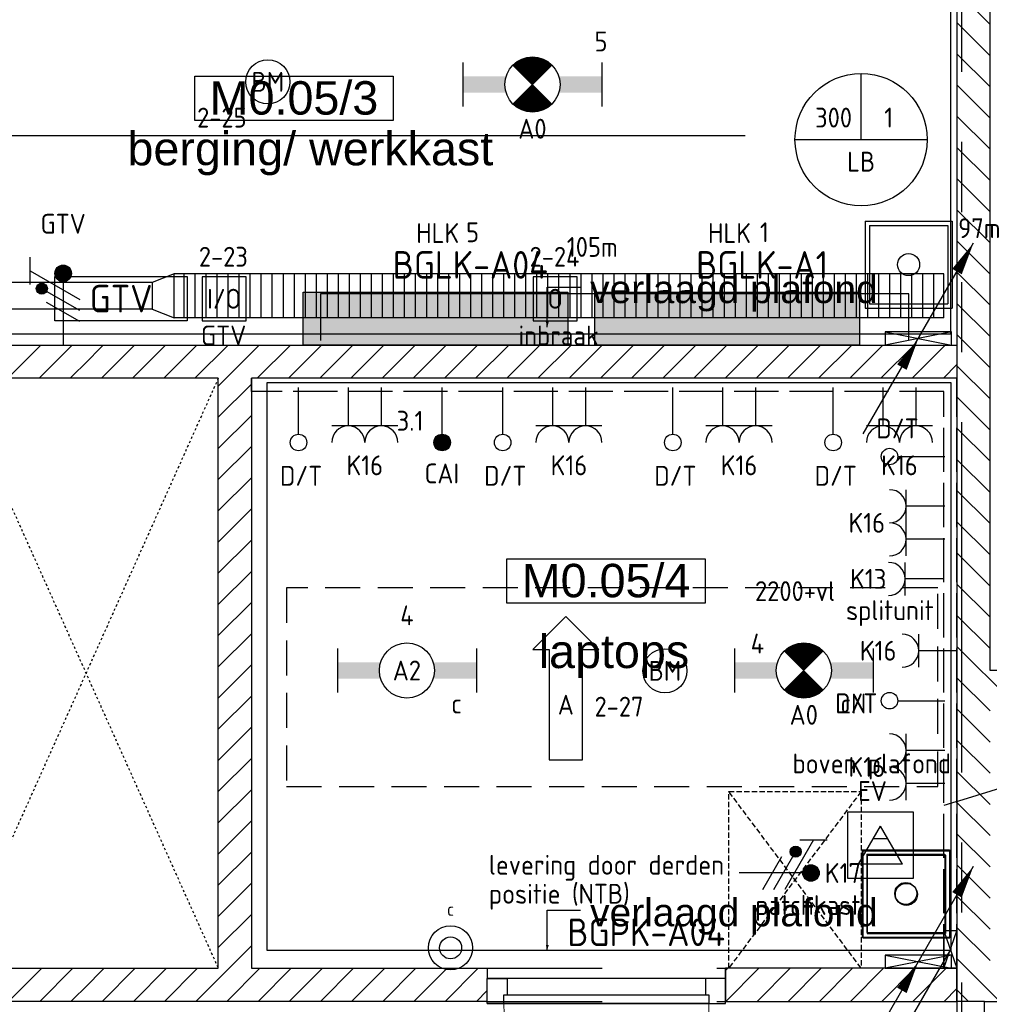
# Model space of a CAD drawing. Header units: millimetres. Extents: x -38031 to 110605, y -22066 to 88711.
# Tile 112 of 116: x 78554 to 82952, y 18387 to 22850. Entities that reach past the tile are written whole.
import ezdxf
from ezdxf.enums import TextEntityAlignment as Align

# ---------------------------------------------------------------- set-up
doc = ezdxf.new("R2010")
doc.units = ezdxf.units.MM
doc.header["$LTSCALE"] = 50
doc.set_wipeout_variables(frame=1)
for name, pattern in [('E_GOOT3', [5, 4, -1]), ('HIDDEN2', [4.7625, 3.175, -1.5875]), ('PHANTOM', [63.5, 31.75, -6.35, 6.35, -6.35, 6.35, -6.35]), ('STYLE_01', [0.41664, 0.20828, -0.20836]), ('STYLE_02', [0.694425, 0.48607, -0.208355])]:
    doc.linetypes.add(name, pattern=pattern)
for name, color, linetype in [('AB$1A---_ATTRIB035', 8, 'Continuous'), ('AL$1A---_ALGEMEEN', 8, 'Continuous'), ('AM$1A---_ARCERING', 8, 'Continuous'), ('AT$1A---_TEKST100', 8, 'Continuous'), ('Bouwkundig', 8, 'Continuous'), ('Data', 4, 'Continuous'), ('EB6511--_ATTRIB', 2, 'Continuous'), ('EL6131--_KG', 3, 'Continuous'), ('EL6131--_KG_ARC', 1, 'Continuous'), ('EL6131--_LB', 3, 'Continuous'), ('EL6131--_WG', 3, 'Continuous'), ('EL6212--', 3, 'Continuous'), ('EL6222--', 3, 'Continuous'), ('EL6311--', 3, 'Continuous'), ('EL6311--nv', 3, 'Continuous'), ('EL6431--', 3, 'Continuous'), ('EL6441--', 3, 'Continuous'), ('EL6511--', 3, 'Continuous'), ('EM6131--', 1, 'Continuous'), ('kabelgoot', 5, 'Continuous'), ('Kastenscheiding', 4, 'PHANTOM'), ('lengte voedingskabels', 3, 'Continuous'), ('LICHT_TEXT018', 1, 'Continuous'), ('NTB', 7, 'Continuous'), ('versterkte strook', 7, 'Continuous'), ('Vloerdoos', 3, 'Continuous'), ('Vloerdoos (1e)', 51, 'Continuous'), ('Vloerdoos OUD', 51, 'Continuous')]:
    doc.layers.add(name, color=color, linetype=linetype)
doc.styles.add('Arial', font='ARIAL.TTF')
doc.styles.add('BURO-018', font='iso.shx', dxfattribs={"height": 90})
doc.styles.add('BURO-025', font='ISO.shx', dxfattribs={"height": 125})
doc.styles.add('NORATT', font='isocp.shx')
doc.styles.get("Standard").update_dxf_attribs({"font": 'iso.shx'})
pattern_1 = [(45, (0, 0), (1.41421356, -1.41421356), [])]

# ---------------------------------------------------------------- blocks, each defined once
blk = doc.blocks.new('111410')
at = {"color": 0, "linetype": 'Continuous'}
for radius in [2, 1]:
    blk.add_circle((0, 3), radius, dxfattribs=at)
at = {"color": 0, "linetype": 'Continuous', "style": 'BURO-018'}
for tag, p in [('E_SLET1', (0, 7)), ('E_GROEP', (0, 0)), ('E_GKAST', (0, 0))]:
    blk.add_attdef(tag, text='', height=1.8, dxfattribs=at).set_placement(p, align=Align.MIDDLE)
at = {"color": 0, "linetype": 'Continuous', "style": 'BURO-018', "flags": 1}
for tag in ['E_MATCODE', 'E_SGROEP']:
    blk.add_attdef(tag, text='', height=1.8, dxfattribs=at).set_placement((0, 0), align=Align.MIDDLE)
blk = doc.blocks.new('111304')
at = {"color": 0, "linetype": 'Continuous'}
for p, q in [((-1.5, 4.5), (1.5, 4.5)), ((0, 1), (0, 4.5))]:
    blk.add_line(p, q, dxfattribs=at)
blk.add_arc((0, 6), 1.5, 180, 0, dxfattribs=at)
at = {"color": 0, "linetype": 'Continuous', "style": 'BURO-018'}
for tag, p in [('E_GKAST', (0, 11.5)), ('E_GROEP', (0, 8.5)), ('E_SGROEP', (4.5, 8.5))]:
    blk.add_attdef(tag, text='', height=1.8, dxfattribs=at).set_placement(p, align=Align.MIDDLE)
at = {"color": 0, "linetype": 'Continuous', "style": 'BURO-018', "flags": 1}
for tag, p in [('E_VERMCODE', (13, 8.5)), ('E_MATCODE', (0, 0))]:
    blk.add_attdef(tag, text='', height=1.8, dxfattribs=at).set_placement(p, align=Align.MIDDLE)
blk = doc.blocks.new('DOORVOERDOOS')
at = {"layer": 'Vloerdoos'}
for p, q in [((-55, 395), (-55, 0)), ((-55, 395), (340, 395)), ((-35, 375), (320, 375)), ((-35, 375), (-35, 20)), ((320, 375), (320, 20)), ((340, 395), (340, 0)), ((-55, 0), (340, 0)), ((-35, 20), (320, 20))]:
    blk.add_line(p, q, dxfattribs=at)
blk.add_circle((142.5, 197.5), 50, dxfattribs=at)
blk = doc.blocks.new('E00112')
at = {"color": 0, "linetype": 'Continuous'}
for p, q in [((0, 1), (-1, 1)), ((-1, 1), (-1, 0)), ((-1, 0), (0, 1)), ((-1, 1), (0, 0)), ((0, 0), (0, 1)), ((-1, 0), (0, 0))]:
    blk.add_line(p, q, dxfattribs=at)
blk = doc.blocks.new('E00107')
at = {"color": 0, "linetype": 'Continuous'}
blk.add_line((-5, -8.66), (5, 8.66), dxfattribs=at)
for points in [[(5, 8.66, 0, 1, 0), (3.5, 6.062, 1, 1, 0)], [(0, 0, 0, 1, 0), (-1.5, -2.598, 1, 1, 0)]]:
    blk.add_lwpolyline(points, format="xyseb", dxfattribs=at)
blk = doc.blocks.new('E00126')
at = {"color": 0, "linetype": 'Continuous'}
for p, q in [((-3, 4.5), (3, 4.5)), ((-1.5, 1), (-1.5, 4.5)), ((1.5, 1), (1.5, 4.5))]:
    blk.add_line(p, q, dxfattribs=at)
for centre in [(-1.5, 6), (1.5, 6)]:
    blk.add_arc(centre, 1.5, 180, 0, dxfattribs=at)
at = {"color": 0, "linetype": 'Continuous', "style": 'BURO-018'}
for tag, p in [('E_GKAST', (0, 11.5)), ('E_GROEP', (0, 8.5)), ('E_SGROEP', (4.5, 8.5))]:
    blk.add_attdef(tag, text='', height=1.8, dxfattribs=at).set_placement(p, align=Align.MIDDLE)
at = {"color": 0, "linetype": 'Continuous', "style": 'BURO-018', "flags": 1}
for tag, p in [('E_VERMCODE', (13, 8.5)), ('E_MATCODE', (0, 0))]:
    blk.add_attdef(tag, text='', height=1.8, dxfattribs=at).set_placement(p, align=Align.MIDDLE)
blk = doc.blocks.new('1115B6630')
at = {"color": 0}
for p, q in [((-6.3, 2), (-6.3, -2)), ((6.3, 2), (6.3, -2))]:
    blk.add_line(p, q, dxfattribs=at)
at = {"color": 0, "linetype": 'Continuous'}
blk.add_circle((0, 0), 2.5, dxfattribs=at)
at = {"color": 0}
for points in [[(-2.5, 0.75), (-6.3, 0.75), (-2.5, -0.75), (-6.3, -0.75)], [(2.5, 0.75), (6.3, 0.75), (2.5, -0.75), (6.3, -0.75)]]:
    blk.add_solid(points, dxfattribs=at)
at = {"color": 0, "linetype": 'Continuous', "style": 'BURO-018'}
for tag, p in [('E_GKAST', (0, 8)), ('E_GROEP', (0, 5)), ('E_SGROEP', (4.5, 5)), ('E_ARMCODE', (0, 0)), ('E_SLET', (4.5, -3))]:
    blk.add_attdef(tag, text='', height=1.8, dxfattribs=at).set_placement(p, align=Align.MIDDLE)
blk = doc.blocks.new('E00018')
at = {"color": 0, "linetype": 'Continuous'}
for p, q in [((-1.768, -1.768), (1.768, 1.768)), ((1.768, -1.768), (-1.768, 1.768))]:
    blk.add_line(p, q, dxfattribs=at)
at = {"color": 0, "linetype": 'Continuous', "const_width": 2.5}
for points in [[(-0.884, 0.884, -0.198912), (0, 1.25, -0.198912), (0.884, 0.884, -1)], [(-0.884, -0.884, 0.198912), (0, -1.25, 0.198912), (0.884, -0.884, 1)]]:
    blk.add_lwpolyline(points, format="xyb", dxfattribs=at)
blk = doc.blocks.new('1115B6630-NO1')
at = {"color": 0}
for p, q in [((-6.3, 2), (-6.3, -2)), ((6.3, 2), (6.3, -2))]:
    blk.add_line(p, q, dxfattribs=at)
at = {"color": 0, "linetype": 'Continuous'}
blk.add_circle((0, 0), 2.5, dxfattribs=at)
at = {"color": 0}
for points in [[(-2.5, 0.75), (-6.3, 0.75), (-2.5, -0.75), (-6.3, -0.75)], [(2.5, 0.75), (6.3, 0.75), (2.5, -0.75), (6.3, -0.75)]]:
    blk.add_solid(points, dxfattribs=at)
at = {"color": 0, "zscale": 50}
blk.add_blockref('E00018', (0, 0), dxfattribs=at)
at = {"color": 0, "linetype": 'Continuous', "style": 'BURO-018'}
for tag, p in [('E_GKAST', (0, 8)), ('E_GROEP', (0, 5)), ('E_SGROEP', (4.5, 5)), ('E_ARMCODE', (0, 0)), ('E_SLET', (4.5, -3))]:
    blk.add_attdef(tag, text='', height=1.8, dxfattribs=at).set_placement(p, align=Align.MIDDLE)
blk = doc.blocks.new('E00103')
at = {"color": 0, "linetype": 'Continuous'}
for p, q in [((0, 6), (0, 12)), ((-6, 6), (6, 6))]:
    blk.add_line(p, q, dxfattribs=at)
blk.add_circle((0, 6), 6, dxfattribs=at)
at = {"color": 0, "linetype": 'Continuous', "style": 'BURO-018'}
for tag, p in [('E_TEXT1', (-2.5, 8)), ('E_TEXT3', (2.5, 8)), ('E_TEXT6', (0, 4))]:
    blk.add_attdef(tag, text='', height=1.8, dxfattribs=at).set_placement(p, align=Align.MIDDLE)
blk = doc.blocks.new('E00139')
at = {"color": 0, "linetype": 'Continuous'}
blk.add_line((0, 5.25), (0, 1), dxfattribs=at)
blk.add_circle((0, 6), 0.75, dxfattribs=at)
at = {"color": 7, "style": 'BURO-018'}
for tag, p in [('E_COMMENT1', (0, 12)), ('E_DCOM1', (0, 9))]:
    blk.add_attdef(tag, text='', height=1.8, dxfattribs=at).set_placement(p, align=Align.MIDDLE)
at = {"color": 0, "style": 'BURO-018'}
blk.add_attdef('E_TEXT1', text='', height=1.8, dxfattribs=at).set_placement((2.5, 6), align=Align.MIDDLE)
at = {"color": 0, "linetype": 'Continuous', "style": 'BURO-018', "flags": 1}
blk.add_attdef('E_MATCODE', text='', height=1.8, dxfattribs=at).set_placement((0, 0), align=Align.MIDDLE)
blk = doc.blocks.new('110802A')
at = {"color": 0, "linetype": 'Continuous'}
blk.add_line((0, 5.25), (0, 1), dxfattribs=at)
at = {"color": 0, "linetype": 'Continuous', "const_width": 0.75}
blk.add_lwpolyline([(-0.375, 6, 1), (0.375, 6, 1)], format="xyb", close=True, dxfattribs=at)
at = {"color": 0, "linetype": 'Continuous'}
blk.add_circle((0, 6), 0.75, dxfattribs=at)
at = {"color": 0, "linetype": 'Continuous', "style": 'BURO-018'}
for tag, p in [('E_TEXT2', (0, 9)), ('E_TEXT1', (3.5, 6))]:
    blk.add_attdef(tag, text='', height=1.8, dxfattribs=at).set_placement(p, align=Align.MIDDLE)
at = {"color": 0, "linetype": 'Continuous', "style": 'BURO-018', "flags": 1}
blk.add_attdef('E_MATCODE', text='', height=1.8, dxfattribs=at).set_placement((0, 0), align=Align.MIDDLE)
blk = doc.blocks.new('E00123')
at = {"color": 0, "linetype": 'Continuous'}
blk.add_circle((0, 0), 2, dxfattribs=at)
at = {"color": 0, "linetype": 'Continuous', "style": 'BURO-018'}
for tag, p in [('E_TEXT1', (0, 4.5)), ('E_TEXT2', (0, 0))]:
    blk.add_attdef(tag, text='', height=1.8, dxfattribs=at).set_placement(p, align=Align.MIDDLE)
at = {"color": 0, "linetype": 'Continuous', "style": 'BURO-018', "flags": 1}
blk.add_attdef('E_MATCODE', (0, 0), '', height=1.8, dxfattribs=at)
blk = doc.blocks.new('1116A4H1200240')
at = {"color": 0}
for p, q in [((-12, -2.4), (-12, 2.4)), ((-12, 2.4), (12, 2.4)), ((12, 2.4), (12, -2.4)), ((12, -2.4), (-12, -2.4))]:
    blk.add_line(p, q, dxfattribs=at)
at = {"color": 0, "linetype": 'Continuous', "style": 'BURO-018'}
for tag, p in [('E_GKAST', (0, 15)), ('E_GROEP', (0, 9)), ('E_SGROEP', (4.5, 9)), ('E_KAST', (0, 6))]:
    blk.add_attdef(tag, text='', height=1.8, dxfattribs=at).set_placement(p, align=Align.MIDDLE)
at = {"color": 0, "linetype": 'Continuous', "style": 'BURO-018', "flags": 1}
blk.add_attdef('E_MATCODE', text='', height=1.8, dxfattribs=at).set_placement((0, 0), align=Align.MIDDLE)
blk = doc.blocks.new('E00078')
at = {"color": 0, "linetype": 'Continuous'}
for p, q in [((-3, 6.482), (-3, 8.982)), ((-3, 7.732), (1.5, 5.134)), ((0, 7.5), (0, 1)), ((1.5, 4.134), (-1.5, 5.866)), ((1.5, 3.134), (-1.5, 4.866))]:
    blk.add_line(p, q, dxfattribs=at)
at = {"color": 0, "const_width": 0.75}
blk.add_lwpolyline([(-0.375, 7.5, 1), (0.375, 7.5, 1)], format="xyb", close=True, dxfattribs=at)
at = {"color": 0, "linetype": 'Continuous', "const_width": 0.5}
blk.add_lwpolyline([(-2.183, 6.116, 1), (-1.683, 6.116, 1)], format="xyb", close=True, dxfattribs=at)
at = {"color": 0, "linetype": 'Continuous'}
for centre, radius in [((0, 7.5), 0.75), ((-1.933, 6.116), 0.5)]:
    blk.add_circle(centre, radius, dxfattribs=at)
at = {"color": 0, "linetype": 'Continuous', "style": 'BURO-018'}
for tag, p in [('E_GKAST', (0, 14)), ('E_GROEP', (0, 11)), ('E_SGROEP', (4.5, 11))]:
    blk.add_attdef(tag, text='', height=1.8, dxfattribs=at).set_placement(p, align=Align.MIDDLE)
at = {"color": 0, "linetype": 'Continuous', "style": 'BURO-018', "flags": 1}
for tag, p in [('E_VERMCODE', (13, 11)), ('E_MATCODE', (0, 0))]:
    blk.add_attdef(tag, text='', height=1.8, dxfattribs=at).set_placement(p, align=Align.MIDDLE)
blk = doc.blocks.new('E-GK-VLP-C87864')
at = {"color": 0, "linetype": 'Continuous'}
for p, q in [((0, 100), (0, -100)), ((100, 60), (0, 100)), ((100, -60), (100, 60)), ((0, -100), (100, -60))]:
    blk.add_line(p, q, dxfattribs=at)
blk = doc.blocks.new('E-GK-GTC-783C')
at = {"color": 0, "linetype": 'Continuous'}
for p, q in [((-0.5, 60), (0.5, 60)), ((-0.5, -60), (0.5, -60))]:
    blk.add_line(p, q, dxfattribs=at)
blk = doc.blocks.new('E-GK-GTC-C83C')
at = {"color": 0, "linetype": 'Continuous'}
for p, q in [((-0.5, 100), (0.5, 100)), ((-0.5, -100), (0.5, -100))]:
    blk.add_line(p, q, dxfattribs=at)
blk = doc.blocks.new('serviceblok model A')
at = {"color": 0}
blk.add_wipeout([(2970, -150), (2970, -4850), (2820, -4850), (1485.2, -4850), (1485.2, -4700), (2820, -4700), (2820, -3500), (1485.2, -3500), (1485.2, -3350), (2820, -3350), (2820, -150)], dxfattribs=at).dxf.layer = 'AL$1A---_ALGEMEEN'
at = {"layer": 'AM$1A---_ARCERING', "linetype": 'Continuous', "lineweight": 5}
h = blk.add_hatch(dxfattribs=at)
h.set_pattern_fill('KALKZANDSTEEN', color=256, style=0, pattern_type=2)
h.set_pattern_definition([(45, (0, 0), (70.7107, -70.7107), [])])
h.paths.add_polyline_path([(145, -3350), (2820, -3350), (2820, -150), (2970, -150), (2970, -3350), (2970, -4850), (2820, -4850), (145, -4850), (-5, -4850), (-5, -3350), (-5, -2280), (145, -2280)])
h.paths.add_polyline_path([(145, -3500), (145, -4700), (2820, -4700), (2820, -3500)], flags=16)
at = {"layer": 'AL$1A---_ALGEMEEN', "color": 0, "flags": 128}
blk.add_lwpolyline([(145, -3350), (2820, -3350), (2820, -150), (2970, -150), (2970, -3350), (2970, -4850), (2820, -4850), (145, -4850), (-5, -4850), (-5, -3350), (-5, -2280), (145, -2280)], close=True, dxfattribs=at)
at = {"color": 0}
blk.add_wipeout([(2970, -4850), (2970, -7045), (-5, -7045), (-5, -6920), (2845, -6920), (2845, -4850)], dxfattribs=at).dxf.layer = 'AL$1A---_ALGEMEEN'
at = {"layer": 'AL$1A---_ALGEMEEN', "color": 0}
blk.add_lwpolyline([(2970, -4850), (2970, -7045), (-5, -7045), (-5, -6920), (2845, -6920), (2845, -4850)], close=True, dxfattribs=at)
blk = doc.blocks.new('tekst 12 pts')
at = {"layer": 'AL$1A---_ALGEMEEN', "color": 0, "style": 'Arial'}
blk.add_attdef('naam_ruimte', text='', height=151.5, dxfattribs=at).set_placement((0, -41.1), align=Align.TOP_CENTER)
at = {"layer": 'AL$1A---_ALGEMEEN', "color": 0, "flags": 1}
for tag, p in [('oppervlakte', (-264.6, -1003)), ('stramiennummer', (-264.6, -1275.7))]:
    blk.add_attdef(tag, p, '', height=151.5, dxfattribs=at)
blk = doc.blocks.new('ruimtenummer')
at = {"layer": 'AL$1A---_ALGEMEEN', "color": 0, "flags": 1}
for tag, p in [('peil', (-450, -397.1)), ('onderdeel', (-450, -669.8))]:
    blk.add_attdef(tag, p, '', height=151.5, dxfattribs=at)
at = {"color": 0}
blk.add_wipeout([(-450, 100), (450, 100), (450, -100), (-450, -100)], dxfattribs=at).dxf.layer = 'AL$1A---_ALGEMEEN'
at = {"layer": 'AL$1A---_ALGEMEEN', "color": 0}
blk.add_lwpolyline([(-450, 100), (450, 100), (450, -100), (-450, -100)], close=True, dxfattribs=at)
at = {"layer": 'AL$1A---_ALGEMEEN', "color": 0, "style": 'Arial'}
blk.add_attdef('ruimtenummer', text='', height=151.5, dxfattribs=at).set_placement((0, 78), align=Align.TOP_CENTER)
blk = doc.blocks.new('32x_hout-mk 874s-p')
at = {"color": 0}
blk.add_wipeout([(0, -1080), (0, 0), (-114, 0), (-114, -1080)], dxfattribs=at).dxf.layer = 'AL$1A---_ALGEMEEN'
at = {"layer": 'AL$1A---_ALGEMEEN', "color": 0}
blk.add_lwpolyline([(0, -1080), (0, 0), (-114, 0), (-114, -1080)], close=True, dxfattribs=at)
at = {"color": 0}
for points in [[(0, -90), (0, 0), (-114, 0), (-114, -90)], [(-114, -990), (0, -990), (0, -1080), (-114, -1080)]]:
    blk.add_wipeout(points, dxfattribs=at).dxf.layer = 'AL$1A---_ALGEMEEN'
at = {"layer": 'AL$1A---_ALGEMEEN', "color": 0}
for points in [[(0, -90), (0, 0), (-114, 0), (-114, -90)], [(-114, -990), (0, -990), (0, -1080), (-114, -1080)]]:
    blk.add_lwpolyline(points, close=True, dxfattribs=at)
at = {"color": 0}
blk.add_wipeout([(-40, -75), (0, -75), (0, -1005), (-40, -1005)], dxfattribs=at).dxf.layer = 'AL$1A---_ALGEMEEN'
at = {"layer": 'AL$1A---_ALGEMEEN', "color": 0, "lineweight": 15}
blk.add_line((0, -75), (930, -75), dxfattribs=at)
at = {"layer": 'AL$1A---_ALGEMEEN', "color": 0}
blk.add_lwpolyline([(-40, -75), (0, -75), (0, -1005), (-40, -1005)], close=True, dxfattribs=at)
at = {"layer": 'AL$1A---_ALGEMEEN', "color": 0, "lineweight": 15}
blk.add_arc((0, -75), 930, 270, 0, dxfattribs=at)
blk = doc.blocks.new('Group-76')
at = {"layer": 'AL$1A---_ALGEMEEN', "color": 0, "linetype": 'STYLE_01'}
for p, q in [((23094, -7350), (21894, -10025)), ((21894, -7350), (23094, -10025))]:
    blk.add_line(p, q, dxfattribs=at)
blk = doc.blocks.new('txt 1_100 verlaagd plafond')
at = {"layer": 'AL$1A---_ALGEMEEN', "color": 0}
for p, q in [((-1830, 0), (-1830, 182.6)), ((-1830, 182.6), (-1680, 182.6))]:
    blk.add_line(p, q, dxfattribs=at)
blk.add_solid([(-1830, 0), (-1836.7, 25), (-1823.3, 25)], dxfattribs=at)
at = {"layer": 'AT$1A---_TEKST100', "insert": (-983.5, 235.8), "char_height": 126.27, "attachment_point": 2, "line_spacing_factor": 0.967741, "style": 'Arial'}
blk.add_mtext('{\\C256;\\lverlaagd plafond}', dxfattribs=at)
blk = doc.blocks.new('200254 W 210e 19-03-2008')
at = {"layer": 'AL$1A---_ALGEMEEN'}
ref = blk.add_blockref('ruimtenummer', (20630.714, 3465.813), dxfattribs=dict(at, xscale=0.02, yscale=0.02, zscale=0.02))
ref.add_attrib('ruimtenummer', 'M0.05/3', dxfattribs={"layer": 'AB$1A---_ATTRIB035', "height": 3.0305, "style": 'Arial'}).set_placement((20630.714, 3467.372), align=Align.TOP_CENTER)
ref = blk.add_blockref('tekst 12 pts', (20632.198, 3463.596), dxfattribs=dict(at, xscale=0.02, yscale=0.02, zscale=0.02))
ref.add_attrib('naam_ruimte', 'berging/ werkkast', dxfattribs={"layer": 'AB$1A---_ATTRIB035', "height": 3.03049, "style": 'Arial'}).set_placement((20632.198, 3462.774), align=Align.TOP_CENTER)
at = {"layer": 'AL$1A---_ALGEMEEN', "xscale": 0.02, "yscale": 0.02, "zscale": 0.02}
blk.add_blockref('txt 1_100 verlaagd plafond', (20690.289, 3445.06), dxfattribs=at)
blk.add_wipeout([(20690.849, 3443.445), (20690.849, 3440.445), (20626.849, 3440.445), (20626.849, 3386.945), (20648.249, 3386.945), (20648.249, 3383.945), (20611.873, 3383.945), (20611.873, 3386.945), (20623.849, 3386.945), (20623.849, 3440.445), (20611.873, 3440.445), (20611.873, 3443.445)]).dxf.layer = 'AL$1A---_ALGEMEEN'
at = {"layer": 'AL$1A---_ALGEMEEN'}
blk.add_lwpolyline([(20556.889, 3479.88), (20556.889, 3444.46), (20690.289, 3444.46), (20690.289, 3477.52), (20624.25, 3477.588), (20624.25, 3474.112), (20603.29, 3474.044), (20603.29, 3477.52), (20576.97, 3477.52), (20576.97, 3472.433), (20566.889, 3472.433), (20566.889, 3479.88)], close=True, dxfattribs=at)
ref = blk.add_blockref('tekst 12 pts', (20659.737, 3418.018), dxfattribs=dict(at, xscale=0.02, yscale=0.02, zscale=0.02))
ref.add_attrib('naam_ruimte', 'laptops', dxfattribs={"layer": 'AB$1A---_ATTRIB035', "height": 3.0305, "style": 'Arial'}).set_placement((20659.737, 3417.196), align=Align.TOP_CENTER)
at = {"layer": 'AL$1A---_ALGEMEEN', "xscale": 0.02, "yscale": 0.02, "zscale": 0.02}
blk.add_blockref('txt 1_100 verlaagd plafond', (20690.289, 3388.56), dxfattribs=at)
blk.add_wipeout([(20611.873, 3443.445), (20611.873, 3440.445), (20599.849, 3440.445), (20599.849, 3386.945), (20611.873, 3386.945), (20611.873, 3383.945), (20596.849, 3383.945), (20596.849, 3443.445)]).dxf.layer = 'AL$1A---_ALGEMEEN'
at = {"layer": 'AM$1A---_ARCERING', "linetype": 'Continuous', "lineweight": 5}
h = blk.add_hatch(dxfattribs=at)
h.set_pattern_fill('KALKZANDSTEEN', color=256, style=0, pattern_type=2)
h.set_pattern_definition(pattern_1)
h.paths.add_polyline_path([(20690.849, 3443.445), (20690.849, 3440.445), (20626.849, 3440.445), (20626.849, 3386.945), (20648.249, 3386.945), (20648.249, 3383.945), (20596.849, 3383.945), (20596.849, 3440.445), (20596.849, 3443.445)])
h.paths.add_polyline_path([(20599.849, 3386.945), (20623.849, 3386.945), (20623.849, 3440.445), (20599.849, 3440.445)], flags=17)
at = {"layer": 'AL$1A---_ALGEMEEN', "flags": 128}
for points in [[(20690.849, 3443.445), (20690.849, 3440.445), (20626.849, 3440.445), (20626.849, 3386.945), (20648.249, 3386.945), (20648.249, 3383.945), (20596.849, 3383.945), (20596.849, 3440.445), (20596.849, 3443.445)], [(20599.849, 3386.945), (20623.849, 3386.945), (20623.849, 3440.445), (20599.849, 3440.445)]]:
    blk.add_lwpolyline(points, close=True, dxfattribs=at)
at = {"layer": 'AL$1A---_ALGEMEEN', "xscale": 0.02, "yscale": 0.02, "zscale": 0.02}
blk.add_blockref('Group-76', (20161.969, 3587.445), dxfattribs=at)
at = {"layer": 'AL$1A---_ALGEMEEN'}
ref = blk.add_blockref('ruimtenummer', (20659.022, 3422.054), dxfattribs=dict(at, xscale=0.02, yscale=0.02, zscale=0.02))
ref.add_attrib('ruimtenummer', 'M0.05/4', dxfattribs={"layer": 'AB$1A---_ATTRIB035', "height": 3.0305, "style": 'Arial'}).set_placement((20659.022, 3423.614), align=Align.TOP_CENTER)
blk.add_wipeout([(20690.849, 3386.945), (20669.849, 3386.945), (20669.849, 3383.945), (20690.849, 3383.945)]).dxf.layer = 'AL$1A---_ALGEMEEN'
at = {"layer": 'AM$1A---_ARCERING', "linetype": 'Continuous', "lineweight": 5}
h = blk.add_hatch(dxfattribs=at)
h.set_pattern_fill('KALKZANDSTEEN', color=256, style=0, pattern_type=2)
h.set_pattern_definition(pattern_1)
h.paths.add_polyline_path([(20690.849, 3386.945), (20669.849, 3386.945), (20669.849, 3383.945), (20690.849, 3383.945)])
at = {"layer": 'AL$1A---_ALGEMEEN', "linetype": 'STYLE_01'}
blk.add_line((20648.249, 3386.945), (20669.849, 3386.945), dxfattribs=at)
at = {"layer": 'AL$1A---_ALGEMEEN'}
for points in [[(20628.289, 3440.06), (20690.289, 3440.06), (20690.289, 3388.56), (20628.289, 3388.56)], [(20690.849, 3386.945), (20669.849, 3386.945), (20669.849, 3383.945), (20690.849, 3383.945)]]:
    blk.add_lwpolyline(points, close=True, dxfattribs=at)
at = {"layer": 'AL$1A---_ALGEMEEN', "xscale": -0.02, "yscale": 0.02, "zscale": 0.02}
blk.add_blockref('serviceblok model A', (20750.249, 3480.945), dxfattribs=at)
at = {"layer": 'AL$1A---_ALGEMEEN', "xscale": 0.02, "yscale": 0.02, "zscale": 0.02, "rotation": 270}
blk.add_blockref('32x_hout-mk 874s-p', (20669.849, 3383.745), dxfattribs=at)
at = {"layer": 'AL$1A---_ALGEMEEN'}
blk.add_line((20669.849, 3383.745), (20669.849, 3386.945), dxfattribs=at)
at = {"layer": 'AL$1A---_ALGEMEEN', "linetype": 'STYLE_01'}
blk.add_line((20648.249, 3383.945), (20669.849, 3383.945), dxfattribs=at)
blk = doc.blocks.new('E-GK-END-C8')
at = {"color": 0, "linetype": 'Continuous'}
blk.add_line((0, 100), (0, -100), dxfattribs=at)
blk = doc.blocks.new('DOORVOERDOOS (1e)')
at = {"layer": 'Vloerdoos OUD'}
for p, q in [((-55, 395), (-55, 0)), ((-55, 395), (340, 395)), ((-35, 375), (320, 375)), ((-35, 375), (-35, 20)), ((320, 375), (320, 20)), ((340, 395), (340, 0)), ((-55, 0), (340, 0)), ((-35, 20), (320, 20))]:
    blk.add_line(p, q, dxfattribs=at)
blk.add_circle((142.5, 197.5), 50, dxfattribs=at)
blk = doc.blocks.new('E00488')
at = {"color": 0}
for p, q in [((3.036, 6.999), (-2.964, 6.999)), ((-2.964, 6.999), (-2.964, 0.999)), ((3.036, 0.999), (3.036, 6.999)), ((-1.696, 1.999), (-1.696, 5.999)), ((-1.696, 5.999), (1.768, 3.999)), ((0.613, 3.333), (0.613, 4.666)), ((-1.696, 1.999), (1.768, 3.999)), ((-2.964, 0.999), (3.036, 0.999))]:
    blk.add_line(p, q, dxfattribs=at)
at = {"color": 0, "linetype": 'Continuous', "style": 'BURO-018', "flags": 1}
blk.add_attdef('E_MATCODE', text='', height=1.8, dxfattribs=at).set_placement((0, 0), align=Align.MIDDLE)
blk = doc.blocks.new('E00098')
at = {"color": 0, "linetype": 'Continuous'}
blk.add_line((0, 0), (-5, -8.66), dxfattribs=at)
blk.add_lwpolyline([(-5, -8.66, 0, 1, 0), (-3.5, -6.062, 1, 1, 0)], format="xyseb", dxfattribs=at)
blk = doc.blocks.new('WZMARK')
at = {"color": 0, "linetype": 'Continuous'}
for p, q in [((0, 0), (3, 3)), ((3, 1.5), (3, 3)), ((13, 1.5), (3, 1.5)), ((13, -1.5), (13, 1.5)), ((0, 0), (3, -3)), ((3, -1.5), (13, -1.5)), ((3, -3), (3, -1.5))]:
    blk.add_line(p, q, dxfattribs=at)
at = {"color": 0, "linetype": 'Continuous', "style": 'BURO-018'}
blk.add_attdef('WZCODE', text='', height=1.8, dxfattribs=at).set_placement((8, 0), align=Align.MIDDLE)
blk = doc.blocks.new('ES020101')
at = {"color": 0}
blk.add_lwpolyline([(-2, -2), (2, -2), (2, 2), (-2, 2)], close=True, dxfattribs=at)
at = {"color": 0, "style": 'NORATT'}
for tag, p in [('NUMMER', (0, 3.5)), ('CODE', (0, 0))]:
    blk.add_attdef(tag, text='', height=1.8, dxfattribs=at).set_placement(p, align=Align.MIDDLE)
at = {"style": 'NORATT'}
for tag, flags, p in [('PANEEL', 9, (-2.5, 2.5)), ('GRP', 8, (-2.5, 0))]:
    blk.add_attdef(tag, text='', height=1.8, dxfattribs=dict(at, flags=flags)).set_placement(p, align=Align.MIDDLE_RIGHT)
at = {"style": 'NORATT', "flags": 9}
blk.add_attdef('M_CODE', text='', height=1.8, dxfattribs=at).set_placement((0, 0), align=Align.MIDDLE_CENTER)
for tag, p in [('FABR', (2.5, -2.5)), ('TYPE', (2.5, -5))]:
    blk.add_attdef(tag, text='', height=1.8, dxfattribs=at).set_placement(p, align=Align.MIDDLE_LEFT)

msp = doc.modelspace()

# ---------------------------------------------------------------- block references
at = {"layer": 'Bouwkundig', "xscale": 50, "yscale": 50, "zscale": 50}
msp.add_blockref('200254 W 210e 19-03-2008', (-951737.5, -150797.3), dxfattribs=at)

# ---------------------------------------------------------------- next in the draw order: hatches: boundary and pattern name
at = {"layer": 'EL6131--_KG_ARC'}
h = msp.add_hatch(dxfattribs=at)
h.set_pattern_fill('BESTAAND', color=256, scale=2, angle=180, style=0, pattern_type=2)
h.set_pattern_definition([(270, (0, 0), (50, -3e-14), [])])
h.paths.add_polyline_path([(82745.3, 21498), (79255.3, 21498), (79255.3, 21698), (82745.3, 21698)])

# ---------------------------------------------------------------- next in the draw order: linework, layer by layer
at = {"layer": 'Data', "linetype": 'STYLE_02'}
for p, q in [((81770.2, 18551.1), (81770.2, 19351.1)), ((81770.2, 19351.1), (82370.2, 19351.1)), ((82370.2, 19351.1), (81770.2, 18551.1)), ((82370.2, 18551.1), (81770.2, 19351.1)), ((82370.2, 19351.1), (82370.2, 18551.1)), ((82370.2, 18551.1), (81770.2, 18551.1))]:
    msp.add_line(p, q, dxfattribs=at)
at = {"layer": 'EL6131--_WG', "linetype": 'E_GOOT3'}
for p, q in [((82805, 21225), (79605, 21225)), ((79605, 21165), (79605, 21225)), ((82805, 18550), (82805, 21225)), ((82745, 21165), (79605, 21165)), ((82745, 18550), (82745, 21165)), ((82745, 18550), (82805, 18550))]:
    msp.add_line(p, q, dxfattribs=at)
at = {"layer": 'EL6212--'}
for points in [[(79839.6, 21615), (81039.6, 21615), (79839.6, 21375), (81039.6, 21375)], [(81162.9, 21615), (82362.9, 21615), (81162.9, 21375), (82362.9, 21375)]]:
    msp.add_solid(points, dxfattribs=at)
at = {"layer": 'EL6511--', "elevation": 1050}
msp.add_lwpolyline([(78714.2, 21485.5), (78714.2, 21685.5), (79314.2, 21685.5), (79314.2, 21485.5), (78714.2, 21485.5)], dxfattribs=at)
at = {"layer": 'EM6131--'}
msp.add_line((82998.1, 19365.5), (82745, 19287.9), dxfattribs=at)
at = {"layer": 'Kastenscheiding'}
msp.add_line((82826.5, 16263.1), (82826.5, 23261.7), dxfattribs=at)
at = {"layer": 'lengte voedingskabels'}
msp.add_lwpolyline([(82586.7, 21396.5), (82586.7, 21607.2), (79919.2, 21607.2), (79919.2, 21396.5)], dxfattribs=at)
at = {"layer": 'LICHT_TEXT018', "linetype": 'HIDDEN2'}
msp.add_lwpolyline([(79764.9, 19374.4), (82718, 19374.4), (82718, 20274.4), (79764.9, 20274.4)], close=True, dxfattribs=at)
at = {"layer": 'versterkte strook'}
msp.add_line((8368.1, 22325), (81845.1, 22325), dxfattribs=at)

# ---------------------------------------------------------------- next in the draw order: block references
at = {"layer": 'EL6131--_KG'}
for name, p, rotation in [('E-GK-VLP-C87864', (79255.3, 21598), 180), ('E-GK-END-C8', (82745.3, 21598), 179.9999999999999)]:
    msp.add_blockref(name, p, dxfattribs=dict(at, rotation=rotation))
for name, p, xscale, rotation in [('E-GK-GTC-C83C', (81000.3, 21598), 3489.958972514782, 179.9999999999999), ('E-GK-GTC-783C', (76780.5, 21598), 4749.571259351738, 180)]:
    msp.add_blockref(name, p, dxfattribs=dict(at, xscale=xscale, rotation=rotation))
at = {"layer": 'EL6131--_LB', "xscale": 60, "yscale": 300, "zscale": 60, "rotation": 270}
for p in [(82480, 21375), (82480, 18550)]:
    msp.add_blockref('E00112', p, dxfattribs=at)
at = {"layer": 'EL6131--_WG', "xscale": 60, "yscale": 170, "zscale": 60}
msp.add_blockref('E00112', (82805, 18550), dxfattribs=at)
at = {"layer": 'EL6212--'}
ref = msp.add_blockref('1116A4H1200240', (80439.6, 21495), dxfattribs=dict(at, xscale=50, yscale=50, zscale=50))
ref.add_attrib('E_KAST', 'BGLK-A04', dxfattribs={"layer": '0', "color": 2, "linetype": 'Continuous', "height": 125, "style": 'BURO-025'}).set_placement((80597.9, 21738.7), align=Align.MIDDLE)
ref.add_attrib('E_GROEP', '5', dxfattribs={"layer": '0', "color": 1, "linetype": 'Continuous', "height": 90, "style": 'BURO-018'}).set_placement((80608.1, 21886.4), align=Align.MIDDLE)
ref.add_attrib('E_GKAST', 'HLK', dxfattribs={"layer": '0', "color": 1, "linetype": 'Continuous', "height": 90, "style": 'BURO-018'}).set_placement((80450.2, 21882.9), align=Align.MIDDLE)
ref = msp.add_blockref('1116A4H1200240', (81762.9, 21495), dxfattribs=dict(at, xscale=50, yscale=50, zscale=50))
ref.add_attrib('E_KAST', 'BGLK-A1', dxfattribs={"layer": '0', "color": 2, "linetype": 'Continuous', "height": 125, "style": 'BURO-025'}).set_placement((81921.3, 21738.7), align=Align.MIDDLE)
ref.add_attrib('E_GROEP', '1', dxfattribs={"layer": '0', "color": 1, "linetype": 'Continuous', "height": 90, "style": 'BURO-018'}).set_placement((81931.5, 21886.4), align=Align.MIDDLE)
ref.add_attrib('E_GKAST', 'HLK', dxfattribs={"layer": '0', "color": 1, "linetype": 'Continuous', "height": 90, "style": 'BURO-018'}).set_placement((81773.5, 21882.9), align=Align.MIDDLE)
at = {"layer": 'EL6222--'}
ref = msp.add_blockref('E00078', (78751.4, 21325), dxfattribs=dict(at, xscale=50, yscale=50, zscale=50, rotation=359.9990828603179))
ref.add_attrib('E_VERMCODE', 'GTV', dxfattribs={"layer": '0', "color": 1, "linetype": 'Continuous', "height": 90, "style": 'BURO-018'}).set_placement((78751.4, 21925), align=Align.MIDDLE)
ref = msp.add_blockref('E00126', (80119.3, 21233.4), dxfattribs=dict(at, xscale=50, yscale=50, zscale=50, rotation=180))
ref.add_attrib('E_GROEP', 'K16', dxfattribs={"layer": '0', "color": 1, "linetype": 'Continuous', "height": 90, "style": 'BURO-018'}).set_placement((80119.3, 20830.1), align=Align.MIDDLE)
ref = msp.add_blockref('E00126', (81045.1, 21233.4), dxfattribs=dict(at, xscale=50, yscale=50, zscale=50, rotation=180))
ref.add_attrib('E_GROEP', 'K16', dxfattribs={"layer": '0', "color": 1, "linetype": 'Continuous', "height": 90, "style": 'BURO-018'}).set_placement((81045.1, 20830.1), align=Align.MIDDLE)
ref = msp.add_blockref('E00126', (81816.6, 21233.4), dxfattribs=dict(at, xscale=50, yscale=50, zscale=50, rotation=180))
ref.add_attrib('E_GROEP', 'K16', dxfattribs={"layer": '0', "color": 1, "linetype": 'Continuous', "height": 90, "style": 'BURO-018'}).set_placement((81816.6, 20830.1), align=Align.MIDDLE)
ref = msp.add_blockref('E00126', (82544, 21233.4), dxfattribs=dict(at, xscale=50, yscale=50, zscale=50, rotation=180))
ref.add_attrib('E_GROEP', 'K16', dxfattribs={"layer": '0', "color": 1, "linetype": 'Continuous', "height": 90, "style": 'BURO-018'}).set_placement((82544, 20830.1), align=Align.MIDDLE)
ref = msp.add_blockref('E00126', (82799.3, 20569.5), dxfattribs=dict(at, xscale=50, yscale=50, zscale=50, rotation=90))
ref.add_attrib('E_GROEP', 'K16', dxfattribs={"layer": '0', "color": 1, "linetype": 'Continuous', "height": 90, "style": 'BURO-018'}).set_placement((82396, 20569.5), align=Align.MIDDLE)
ref = msp.add_blockref('111304', (82795, 20315.2), dxfattribs=dict(at, xscale=50, yscale=50, zscale=50, rotation=90))
ref.add_attrib('E_GROEP', 'K13', dxfattribs={"layer": '0', "color": 1, "linetype": 'Continuous', "height": 90, "style": 'BURO-018'}).set_placement((82320.6, 20315.2), align=Align.MIDDLE_LEFT)
ref.add_attrib('E_VERMCODE', 'splitunit', dxfattribs={"layer": '0', "color": 1, "linetype": 'Continuous', "height": 90, "style": 'BURO-018'}).set_placement((82500.6, 20159.9), align=Align.MIDDLE)
ref = msp.add_blockref('111304', (82856.9, 19989.6), dxfattribs=dict(at, xscale=50, yscale=50, zscale=50, rotation=90))
ref.add_attrib('E_GROEP', 'K16', dxfattribs={"layer": '0', "color": 1, "linetype": 'Continuous', "height": 90, "style": 'BURO-018'}).set_placement((82530.5, 19989.6), align=Align.MIDDLE_RIGHT)
ref = msp.add_blockref('E00126', (82799.3, 19462.6), dxfattribs=dict(at, xscale=50, yscale=50, zscale=50, rotation=90))
ref.add_attrib('E_GROEP', 'K16', dxfattribs={"layer": '0', "color": 1, "linetype": 'Continuous', "height": 90, "style": 'BURO-018'}).set_placement((82396, 19462.6), align=Align.MIDDLE)
ref = msp.add_blockref('E00078', (81767.8, 18982), dxfattribs=dict(at, xscale=50, yscale=50, zscale=50, rotation=270))
ref.add_attrib('E_GROEP', 'K17', dxfattribs={"layer": '0', "color": 1, "linetype": 'Continuous', "height": 90, "style": 'BURO-018'}).set_placement((82287.5, 18982), align=Align.MIDDLE)
ref.add_attrib('E_VERMCODE', 'patchkast', dxfattribs={"layer": '0', "color": 1, "linetype": 'Continuous', "height": 90, "style": 'BURO-018'}).set_placement((82128.5, 18823.4), align=Align.MIDDLE)
at = {"layer": 'EL6311--'}
ref = msp.add_blockref('1115B6630', (80310.4, 19899.9), dxfattribs=dict(at, xscale=50, yscale=50, zscale=50))
ref.add_attrib('E_ARMCODE', 'A2', dxfattribs={"layer": '0', "color": 1, "linetype": 'Continuous', "height": 90, "style": 'BURO-018'}).set_placement((80310.4, 19899.9), align=Align.MIDDLE)
ref.add_attrib('E_SLET', 'c', dxfattribs={"layer": '0', "color": 1, "linetype": 'Continuous', "height": 90, "style": 'BURO-018'}).set_placement((80535.4, 19749.9), align=Align.MIDDLE)
ref.add_attrib('E_GROEP', '4', dxfattribs={"layer": '0', "color": 1, "linetype": 'Continuous', "height": 90, "style": 'BURO-018'}).set_placement((80310.4, 20149.9), align=Align.MIDDLE)
ref = msp.add_blockref('111410', (80508.3, 18492.7), dxfattribs=dict(at, xscale=50, yscale=50, zscale=50))
ref.add_attrib('E_SLET1', 'c', dxfattribs={"layer": '0', "color": 1, "linetype": 'Continuous', "height": 60, "style": 'BURO-018'}).set_placement((80508.3, 18817.7), align=Align.MIDDLE)
at = {"layer": 'EL6311--nv', "color": 0}
ref = msp.add_blockref('1115B6630-NO1', (80879.7, 22556.1), dxfattribs=dict(at, xscale=50, yscale=50, zscale=50))
ref.add_attrib('E_ARMCODE', 'A0', dxfattribs={"layer": '0', "color": 1, "linetype": 'Continuous', "height": 90, "style": 'BURO-018'}).set_placement((80879.7, 22355.8), align=Align.MIDDLE)
ref.add_attrib('E_GROEP', '5', dxfattribs={"layer": '0', "color": 1, "linetype": 'Continuous', "height": 90, "style": 'BURO-018'}).set_placement((81190.7, 22751.1), align=Align.MIDDLE)
ref = msp.add_blockref('1115B6630-NO1', (82110.4, 19899.9), dxfattribs=dict(at, xscale=50, yscale=50, zscale=50))
ref.add_attrib('E_ARMCODE', 'A0', dxfattribs={"layer": '0', "color": 1, "linetype": 'Continuous', "height": 90, "style": 'BURO-018'}).set_placement((82110.4, 19699), align=Align.MIDDLE)
ref.add_attrib('E_SLET', 'cN', dxfattribs={"layer": '0', "color": 1, "linetype": 'Continuous', "height": 90, "style": 'BURO-018'}).set_placement((82335.4, 19749.9), align=Align.MIDDLE)
ref.add_attrib('E_GROEP', '4', dxfattribs={"layer": '0', "color": 1, "linetype": 'Continuous', "height": 90, "style": 'BURO-018'}).set_placement((81899.9, 20022.3), align=Align.MIDDLE)
at = {"layer": 'EL6431--'}
ref = msp.add_blockref('110802A', (80470.3, 21233.4), dxfattribs=dict(at, xscale=50, yscale=50, zscale=50, rotation=180))
ref.add_attrib('E_TEXT1', 'CAI', dxfattribs={"layer": '0', "color": 1, "linetype": 'Continuous', "height": 90, "style": 'BURO-018'}).set_placement((80468.9, 20793.1), align=Align.MIDDLE)
ref = msp.add_blockref('E00488', (82658.2, 19106.1), dxfattribs=dict(at, xscale=50, yscale=50, zscale=50, rotation=90))
ref.add_attrib('E_MATCODE', 'EV', dxfattribs={"layer": '0', "color": 1, "linetype": 'Continuous', "height": 90, "style": 'BURO-018'}).set_placement((82421.6, 19353.6), align=Align.MIDDLE)
at = {"layer": 'EL6441--'}
ref = msp.add_blockref('E00139', (79819, 21233.4), dxfattribs=dict(at, xscale=50, yscale=50, zscale=50, rotation=180))
ref.add_attrib('E_TEXT1', 'D/T', dxfattribs={"layer": '0', "color": 1, "height": 90, "style": 'BURO-018'}).set_placement((79830.6, 20782.6), align=Align.MIDDLE)
ref = msp.add_blockref('E00139', (80744.8, 21233.4), dxfattribs=dict(at, xscale=50, yscale=50, zscale=50, rotation=180))
ref.add_attrib('E_TEXT1', 'D/T', dxfattribs={"layer": '0', "color": 1, "height": 90, "style": 'BURO-018'}).set_placement((80756.4, 20782.6), align=Align.MIDDLE)
ref = msp.add_blockref('E00139', (81516.2, 21233.4), dxfattribs=dict(at, xscale=50, yscale=50, zscale=50, rotation=180))
ref.add_attrib('E_TEXT1', 'D/T', dxfattribs={"layer": '0', "color": 1, "height": 90, "style": 'BURO-018'}).set_placement((81527.9, 20782.6), align=Align.MIDDLE)
ref = msp.add_blockref('E00139', (82243.6, 21233.4), dxfattribs=dict(at, xscale=50, yscale=50, zscale=50, rotation=180))
ref.add_attrib('E_TEXT1', 'D/T', dxfattribs={"layer": '0', "color": 1, "height": 90, "style": 'BURO-018'}).set_placement((82255.3, 20782.6), align=Align.MIDDLE)
ref = msp.add_blockref('E00139', (82799.3, 20869.8), dxfattribs=dict(at, xscale=50, yscale=50, zscale=50, rotation=90))
ref.add_attrib('E_TEXT1', 'D/T', dxfattribs={"layer": '0', "color": 1, "height": 90, "style": 'BURO-018'}).set_placement((82535.2, 20997.4), align=Align.MIDDLE)
ref = msp.add_blockref('E00139', (82799.3, 19762.9), dxfattribs=dict(at, xscale=50, yscale=50, zscale=50, rotation=90))
ref.add_attrib('E_TEXT1', 'D/T', dxfattribs={"layer": '0', "color": 1, "height": 90, "style": 'BURO-018'}).set_placement((82348.4, 19751.3), align=Align.MIDDLE)
at = {"layer": 'EL6511--'}
ref = msp.add_blockref('E00123', (79679.5, 22568.5), dxfattribs=dict(at, xscale=50, yscale=50, zscale=50))
ref.add_attrib('E_TEXT2', 'BM', dxfattribs={"layer": 'EB6511--_ATTRIB', "color": 1, "linetype": 'Continuous', "height": 90, "style": 'NORATT'}).set_placement((79679.5, 22568.5), align=Align.MIDDLE)
ref.add_attrib('E_TEXT1', '2-25', dxfattribs={"layer": 'EB6511--_ATTRIB', "color": 1, "linetype": 'Continuous', "height": 90, "style": 'NORATT'}).set_placement((79471.2, 22406.2), align=Align.MIDDLE)
ref = msp.add_blockref('ES020101', (79481.1, 21585.1, 1050), dxfattribs=dict(at, xscale=50, yscale=50, zscale=50))
ref.add_attrib('NUMMER', '2-23', dxfattribs={"layer": '0', "color": 1, "height": 90, "style": 'BURO-018'}).set_placement((79478, 21775.6, 1050), align=Align.MIDDLE)
ref.add_attrib('CODE', 'I/O', dxfattribs={"layer": '0', "color": 0, "height": 90, "style": 'BURO-018'}).set_placement((79481.1, 21585.1, 1050), align=Align.MIDDLE)
ref.add_attrib('GRP', 'GTV', dxfattribs={"layer": '0', "color": 1, "height": 90, "style": 'NORATT', "flags": 8}).set_placement((79581.7, 21418.4, 1050), align=Align.MIDDLE_RIGHT)
ref = msp.add_blockref('ES020101', (80982.9, 21585.1, 1050), dxfattribs=dict(at, xscale=50, yscale=50, zscale=50))
ref.add_attrib('NUMMER', '2-24', dxfattribs={"layer": '0', "color": 1, "height": 90, "style": 'BURO-018'}).set_placement((80979.9, 21775.6, 1050), align=Align.MIDDLE)
ref.add_attrib('CODE', 'O', dxfattribs={"layer": '0', "color": 0, "height": 90, "style": 'BURO-018'}).set_placement((80982.9, 21585.1, 1050), align=Align.MIDDLE)
ref.add_attrib('GRP', 'inbraak', dxfattribs={"layer": '0', "color": 1, "height": 90, "style": 'NORATT', "flags": 8}).set_placement((81180.8, 21418.4, 1050), align=Align.MIDDLE_RIGHT)
ref = msp.add_blockref('E00123', (81480.6, 19898.3), dxfattribs=dict(at, xscale=50, yscale=50, zscale=50))
ref.add_attrib('E_TEXT2', 'BM', dxfattribs={"layer": 'EB6511--_ATTRIB', "color": 1, "linetype": 'Continuous', "height": 90, "style": 'NORATT'}).set_placement((81480.6, 19898.3), align=Align.MIDDLE)
ref.add_attrib('E_TEXT1', '2-27', dxfattribs={"layer": 'EB6511--_ATTRIB', "color": 1, "linetype": 'Continuous', "height": 90, "style": 'NORATT'}).set_placement((81272.3, 19736), align=Align.MIDDLE)
at = {"layer": 'EM6131--'}
ref = msp.add_blockref('E00103', (82370.4, 22006.4), dxfattribs=dict(at, xscale=50, yscale=50, zscale=50))
ref.add_attrib('E_TEXT1', '300', dxfattribs={"layer": '0', "color": 1, "linetype": 'Continuous', "height": 90, "style": 'BURO-018'}).set_placement((82245.4, 22406.4), align=Align.MIDDLE)
ref.add_attrib('E_TEXT3', '1', dxfattribs={"layer": '0', "color": 1, "linetype": 'Continuous', "height": 90, "style": 'BURO-018'}).set_placement((82495.4, 22406.4), align=Align.MIDDLE)
ref.add_attrib('E_TEXT6', 'LB', dxfattribs={"layer": '0', "color": 1, "linetype": 'Continuous', "height": 90, "style": 'BURO-018'}).set_placement((82370.4, 22206.4), align=Align.MIDDLE)
at = {"layer": 'EM6131--', "xscale": 50, "yscale": 50, "zscale": 50}
for name, p in [('E00107', (82630, 21405)), ('E00107', (82630, 18580)), ('E00098', (82775, 18635))]:
    msp.add_blockref(name, p, dxfattribs=at)
at = {"layer": 'NTB'}
ref = msp.add_blockref('WZMARK', (81031, 20144.8), dxfattribs=dict(at, xscale=50, yscale=50, zscale=50, rotation=270))
ref.add_attrib('WZCODE', 'A', dxfattribs={"layer": '0', "color": 0, "linetype": 'Continuous', "height": 90, "style": 'BURO-018'}).set_placement((81031, 19744.8), align=Align.MIDDLE)
at = {"layer": 'Vloerdoos'}
for p in [(82442.9, 21542.4), (82433.1, 18687.5)]:
    msp.add_blockref('DOORVOERDOOS', p, dxfattribs=at)
at = {"layer": 'Vloerdoos (1e)'}
for p in [(82442.9, 21542.4), (82430.5, 18691.6)]:
    msp.add_blockref('DOORVOERDOOS (1e)', p, dxfattribs=at)

# ---------------------------------------------------------------- next in the draw order: texts
at = {"layer": 'Data', "color": 2, "linetype": 'STYLE_02', "style": 'BURO-018'}
for s, p in [('levering door derden', (80682.1, 18974.1)), ('positie (NTB)', (80682.1, 18842.7))]:
    msp.add_text(s, height=90, dxfattribs=at).set_placement(p)
at = {"layer": 'Data', "color": 2, "style": 'BURO-025'}
msp.add_text('BGPK-A04', height=125, dxfattribs=at).set_placement((81038.3, 18650.7))
at = {"layer": 'EL6431--', "color": 1, "linetype": 'Continuous', "style": 'BURO-018'}
msp.add_text('3.1', height=90, dxfattribs=at).set_placement((80324.7, 21032), align=Align.MIDDLE)
at = {"layer": 'EL6431--', "color": 1, "style": 'BURO-018'}
msp.add_text('boven plafond', height=90, dxfattribs=at).set_placement((82059.2, 19433.4))
at = {"layer": 'EL6511--', "color": 1, "style": 'BURO-025'}
msp.add_text('GTV', height=125, dxfattribs=at).set_placement((79014.2, 21585.5, 1050), align=Align.MIDDLE_CENTER)
at = {"layer": 'kabelgoot', "color": 1}
msp.add_text('2200+vl', height=90, dxfattribs=at).set_placement((81889.1, 20214.8))
at = {"layer": 'lengte voedingskabels', "color": 1}
for s, p in [('97m', (82810.3, 21860)), ('105m', (81035.7, 21775))]:
    msp.add_text(s, height=90, dxfattribs=at).set_placement(p)

doc.saveas('drawing.dxf')
